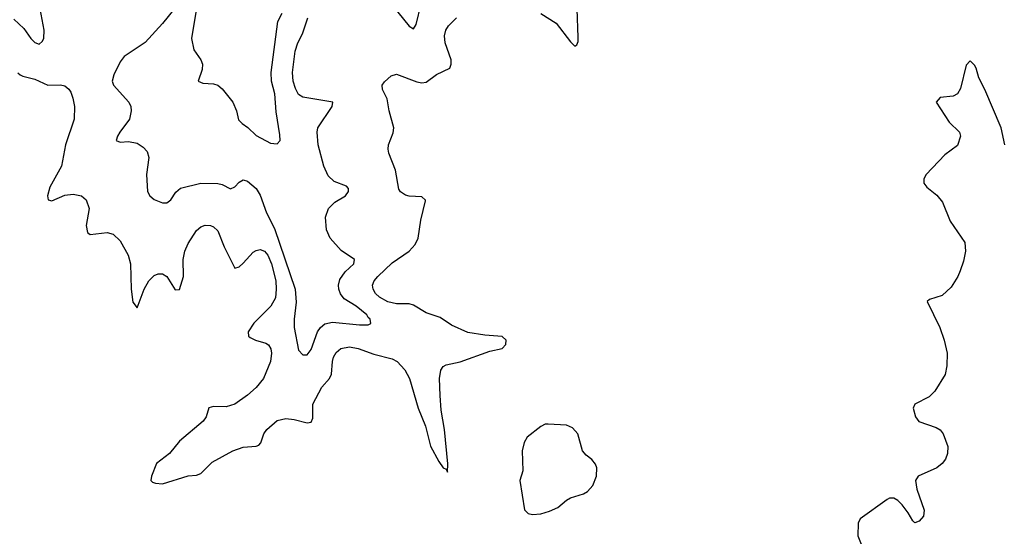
# Model space of a CAD drawing. Header units: inches. Extents: x 1603819 to 1745079, y 385938 to 533966.
# Tile 163 of 256: x 1641298 to 1645930, y 473587 to 476019. Entities that reach past the tile are written whole.
import ezdxf

# ---------------------------------------------------------------- set-up
doc = ezdxf.new("R2010")
doc.units = ezdxf.units.IN
doc.header["$MEASUREMENT"] = 0
doc.layers.add('B6447', color=7, linetype='Continuous')

msp = doc.modelspace()

# ---------------------------------------------------------------- linework, layer by layer
at = {"layer": 'B6447', "color": 5}
for points, elevation in [([(1642135.8, 476110), (1642105.7, 475930), (1642117.1, 475877.1), (1642149.7, 475830), (1642157.7, 475810), (1642156.1, 475783.9), (1642138, 475730), (1642160.1, 475720.1), (1642210, 475717.2), (1642230.5, 475710.5), (1642250, 475693.3), (1642301.4, 475630), (1642318.3, 475590), (1642328.1, 475548.1), (1642344, 475530), (1642371.8, 475511.8), (1642410, 475473.2), (1642478, 475438), (1642510, 475434), (1642522.8, 475450), (1642522.5, 475477.5), (1642504.9, 475584.9), (1642497.7, 475670), (1642482.9, 475730), (1642481.1, 475770), (1642512.5, 476010), (1642532.1, 476050)], 340), ([(1643050, 476087.3), (1643130, 475988.2), (1643150, 475976.2), (1643163.6, 475996.4), (1643187.5, 476092.5)], 360), ([(1641270, 476020.7), (1641317.5, 475977.5), (1641350, 475930.8), (1641370, 475910.8), (1641390, 475903.9), (1641404.3, 475915.7), (1641411.6, 475930), (1641413.1, 475970), (1641395, 476070)], 360), ([(1642030, 476075.2), (1641970, 476000.8), (1641888, 475912), (1641790, 475844.9), (1641770, 475820.7), (1641741.1, 475758.9), (1641733.8, 475730), (1641739.3, 475710), (1641811.1, 475630), (1641821.5, 475610), (1641823.1, 475590), (1641814.8, 475550), (1641769.8, 475490), (1641757.7, 475470), (1641752.3, 475450), (1641770, 475441.7), (1641810, 475444.8), (1641850, 475438), (1641879.3, 475419.3), (1641898, 475398), (1641905.8, 475370), (1641894.6, 475290), (1641899.2, 475210), (1641909.8, 475189.8), (1641930, 475173), (1641970, 475156.2), (1641990, 475156), (1642008.7, 475171.3), (1642032.8, 475207.2), (1642054.4, 475225.6), (1642150, 475248.7), (1642230, 475247.3), (1642250, 475242.6), (1642290, 475223), (1642310, 475231.6), (1642330, 475254.7), (1642350, 475264.8), (1642370, 475258.4), (1642410, 475224.4), (1642430, 475192.9), (1642459.4, 475110), (1642496.7, 475036.7), (1642594.6, 474750), (1642599.4, 474690), (1642588.9, 474610), (1642589.8, 474570), (1642610, 474464), (1642630, 474441.2), (1642650, 474440.9), (1642670, 474467.3), (1642699, 474550), (1642713, 474570), (1642733.4, 474586.7), (1642770, 474594.5), (1642897.1, 474582.9), (1642936.8, 474583.2), (1642950, 474588.7), (1642946.8, 474610), (1642937, 474617), (1642930.4, 474630), (1642880.9, 474670), (1642825.3, 474705.3), (1642807.8, 474727.8), (1642799.5, 474750), (1642798.4, 474770), (1642804.4, 474795.6), (1642828.5, 474831.5), (1642870.3, 474870), (1642872.7, 474890), (1642810, 474932.9), (1642759.1, 474990), (1642741.8, 475030), (1642736.6, 475090), (1642750.2, 475130), (1642780.8, 475159.2), (1642831.5, 475190), (1642845.7, 475210), (1642844.9, 475224.9), (1642835.6, 475235.6), (1642777, 475257), (1642750, 475284.4), (1642728.4, 475330), (1642701.5, 475430), (1642697.5, 475490), (1642700.2, 475510), (1642767.6, 475610), (1642770.6, 475630), (1642630, 475653.8), (1642610, 475667), (1642595.2, 475695.2), (1642584.4, 475730), (1642581.4, 475770), (1642594.4, 475870), (1642607.1, 475910), (1642627.9, 475952.1), (1642653.1, 476026.9)], 360), ([(1643750, 476047.9), (1643822.4, 476002.4), (1643890, 475913.8), (1643910, 475893.3), (1643919, 475901), (1643924.7, 475915.3), (1643925.2, 475934.8), (1643920.5, 476070)], 380), ([(1641289, 475769), (1641299.5, 475759.5), (1641312.2, 475752.2), (1641370, 475739.1), (1641430, 475709.8), (1641490, 475712), (1641510, 475707.3), (1641530, 475691.5), (1641537.9, 475677.9), (1641548.7, 475650), (1641556, 475610), (1641555.1, 475550), (1641513.6, 475430), (1641494.2, 475330), (1641439.3, 475230), (1641428.9, 475190), (1641431.6, 475171.6), (1641450, 475165.7), (1641510, 475193.1), (1641550, 475197.4), (1641589, 475190), (1641611.2, 475171.2), (1641625.1, 475130), (1641611.3, 475050), (1641616.6, 475016.6), (1641630, 475008.3), (1641710, 475016.8), (1641738.4, 475010), (1641770, 474977.4), (1641808.9, 474910), (1641819, 474870), (1641822.7, 474750), (1641830, 474689), (1641850, 474662.7), (1641884, 474750), (1641905.7, 474790), (1641930, 474814.2), (1641950, 474823.1), (1641970, 474823.1), (1641990, 474809.7), (1642030, 474746.6), (1642050, 474749.5), (1642068.6, 474810), (1642066.7, 474890), (1642074.4, 474930), (1642090, 474965.4), (1642130, 475026.3), (1642150, 475044), (1642170, 475052.3), (1642196, 475050), (1642210, 475043.5), (1642230, 475025.1), (1642259.8, 474950), (1642309.8, 474849.8), (1642330, 474855.4), (1642350, 474872.1), (1642395.9, 474924.1), (1642410, 474933.1), (1642430, 474937.2), (1642450, 474928.7), (1642465.3, 474910), (1642483.2, 474870), (1642502.5, 474790), (1642505.4, 474750), (1642501.7, 474710), (1642480.3, 474670), (1642399.4, 474590), (1642373.5, 474550), (1642374.8, 474530), (1642382.4, 474522.4), (1642407, 474510), (1642455.9, 474495.9), (1642468.5, 474488.5), (1642479.4, 474470), (1642482.4, 474450), (1642477.2, 474410), (1642445, 474330), (1642410, 474288.4), (1642370, 474251), (1642310, 474209.4), (1642270, 474196.8), (1642210, 474197.8), (1642188.3, 474191.7), (1642174.8, 474150), (1642161.6, 474130), (1642050, 474035.4), (1642002.3, 473977.7), (1641942.4, 473930), (1641918, 473870), (1641915.3, 473850), (1641922.7, 473842.7), (1641937.2, 473837.2), (1641970, 473835.1), (1642090, 473871.8), (1642130, 473874.5), (1642150, 473882.4), (1642203.5, 473936.5), (1642300.3, 473990), (1642350, 474006.9), (1642410, 474011.7), (1642423.2, 474016.8), (1642433.2, 474026.7), (1642446.8, 474070), (1642460.8, 474090), (1642510, 474132.3), (1642550, 474141.7), (1642590, 474137.6), (1642650, 474121.4), (1642670, 474124.4), (1642677.2, 474142.8), (1642677.2, 474210), (1642720.1, 474290), (1642755.3, 474330), (1642765.6, 474350), (1642769.5, 474410), (1642775, 474430), (1642787.6, 474452.4), (1642808.5, 474471.5), (1642850, 474478.8), (1642890, 474471.1), (1642964.4, 474444.4), (1643050, 474423.2), (1643074.1, 474410), (1643110, 474370.6), (1643131.6, 474330), (1643172.9, 474190), (1643206.5, 474106.5), (1643230, 474011.6), (1643270, 473938.9), (1643290, 473909.6), (1643304.1, 473904.1), (1643310, 473889.4), (1643311.8, 473928.2), (1643296.8, 474090), (1643281.6, 474181.6), (1643275.7, 474250), (1643273.8, 474330), (1643279, 474370), (1643290, 474387.3), (1643304.8, 474395.2), (1643370, 474408.4), (1643510, 474458.9), (1643568.4, 474471.6), (1643584.9, 474490), (1643587.3, 474510), (1643568.1, 474528.1), (1643486.1, 474533.9), (1643406.7, 474546.7), (1643330, 474580.7), (1643276.9, 474616.9), (1643210, 474638.8), (1643150, 474675.3), (1643130, 474680.8), (1643070, 474682.1), (1643030, 474690.8), (1642990, 474713.4), (1642971.9, 474730), (1642960.2, 474750), (1642958.2, 474770), (1642966.2, 474790), (1642982.3, 474810), (1643050, 474875), (1643130.7, 474929.3), (1643159.2, 474960.8), (1643172.4, 474990), (1643184.7, 475075.3), (1643206.6, 475166.6), (1643206.4, 475170), (1643190, 475184.9), (1643130, 475187.7), (1643113.4, 475193.4), (1643088.8, 475208.8), (1643081.1, 475221.1), (1643066.5, 475310), (1643034, 475390), (1643031.3, 475410), (1643033.6, 475430), (1643054.4, 475485.6), (1643058, 475510), (1643036.3, 475590), (1643026.3, 475646.3), (1643004.9, 475690), (1643003, 475710), (1643014.2, 475725.8), (1643046, 475754), (1643070, 475762.9), (1643166.4, 475726.4), (1643190, 475721.7), (1643210, 475724.2), (1643258.9, 475761.1), (1643320.9, 475790), (1643328.5, 475810), (1643328.1, 475830), (1643299.8, 475910), (1643296.7, 475943.3), (1643302.9, 475970), (1643315.2, 475990), (1643353.2, 476026.7)], 380), ([(1645932.7, 475430), (1645914.9, 475510), (1645838, 475690), (1645810, 475744.7), (1645797.3, 475790), (1645790, 475804.7), (1645770, 475824.7), (1645750, 475804.7), (1645724.4, 475695.6), (1645710, 475670.5), (1645690, 475658.7), (1645627.9, 475652.1), (1645609.5, 475630.5), (1645670, 475536), (1645719.5, 475490), (1645724.5, 475470), (1645710, 475427.3), (1645650, 475382.8), (1645562.7, 475290), (1645552.3, 475270), (1645552.3, 475250), (1645566, 475230), (1645612.4, 475192.4), (1645640.1, 475160.1), (1645676.2, 475070), (1645744.4, 474970), (1645747.1, 474930), (1645738.5, 474881.5), (1645723.3, 474836.7), (1645711.6, 474810), (1645679.8, 474760.2), (1645638.6, 474721.4), (1645578.9, 474701.1), (1645567.8, 474692.2), (1645626.3, 474570), (1645647.3, 474510), (1645661.3, 474450), (1645659.6, 474390), (1645651.4, 474348.6), (1645603.7, 474270), (1645576.9, 474243.1), (1645509.2, 474210), (1645500.9, 474190), (1645512.3, 474150), (1645528.1, 474128.1), (1645610, 474099.7), (1645628.5, 474088.5), (1645642.4, 474070), (1645664.2, 474010), (1645662.4, 473977.6), (1645654, 473950), (1645638, 473930), (1645612.7, 473910), (1645525.2, 473870), (1645512.3, 473850), (1645518.4, 473810), (1645553.2, 473710), (1645550, 473682), (1645530, 473658), (1645510, 473651.3), (1645499.8, 473659.8), (1645478.5, 473698.5), (1645450, 473736), (1645430, 473756), (1645410, 473766.8), (1645390, 473766.8), (1645378.6, 473761.4), (1645252.7, 473670), (1645242, 473650), (1645241.2, 473590), (1645256, 473550)], 380)]:
    msp.add_lwpolyline(points, dxfattribs=dict(at, elevation=elevation))
at = {"layer": 'B6447', "color": 5, "elevation": 420}
msp.add_lwpolyline([(1643784.4, 474115.6), (1643770, 474114.5), (1643750, 474104.5), (1643685.2, 474054.8), (1643671.3, 474028.7), (1643662, 473990), (1643664.7, 473895.3), (1643650.3, 473849.7), (1643672.3, 473712.3), (1643690, 473695.5), (1643710.4, 473690.4), (1643750, 473693.1), (1643790, 473706), (1643830, 473723.7), (1643870, 473757.6), (1643890, 473768.7), (1643950, 473787), (1643970, 473798), (1643994.1, 473825.8), (1644011.3, 473870), (1644012.8, 473910), (1644006.7, 473926.7), (1643990, 473949.4), (1643962.7, 473970), (1643945.1, 473990), (1643924.2, 474070), (1643898.5, 474098.5), (1643870, 474109.8)], close=True, dxfattribs=at)

doc.saveas('drawing.dxf')
